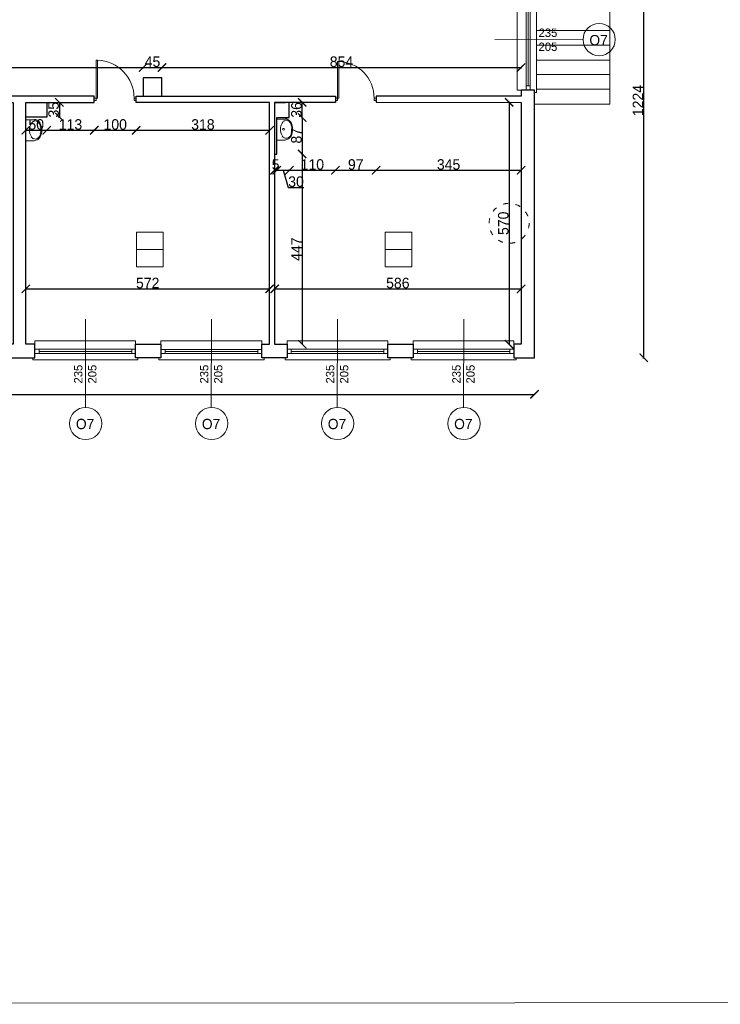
# Model space of a CAD drawing. Header units: centimetres. Extents: x -17621 to 77377, y -18613 to 66.
# Tile 57 of 173: x 14459 to 16126, y -18600 to -16257. Entities that reach past the tile are written whole.
import ezdxf

# ---------------------------------------------------------------- set-up
doc = ezdxf.new("R2010")
doc.units = ezdxf.units.CM
doc.linetypes.add('ACAD_ISO03W100', pattern=[30, 12, -18])
doc.layers.add('0-wymiarowanie rys.CAD', color=5, linetype='Continuous', lineweight=0, true_color=0x0000ff)
for name, color, linetype, lineweight in [('a_drzwi i okna', 2, 'Continuous', 0), ('a_inwentaryzacja', 141, 'Continuous', 0), ('a_niewiadome', 1, 'ACAD_ISO03W100', 0), ('a_wymiarowanie', 211, 'Continuous', 0), ('drzwi', 2, 'Continuous', 0), ('pomieszczenia', 191, 'Continuous', 5)]:
    doc.layers.add(name, color=color, linetype=linetype, lineweight=lineweight)
for name, color, linetype in [('PDF2_A220 ŚCIANY WEWNĘTRZNE', 7, 'Continuous'), ('PDF2_A250 SCHODY', 7, 'Continuous'), ('PDF2_A310 STOLARKA ZEWNĘTRZNA', 7, 'Continuous'), ('PDF2_A720 MEBLE', 7, 'Continuous'), ('PDF3_WIDOKOWA', 7, 'Continuous')]:
    doc.layers.add(name, color=color, linetype=linetype)
doc.styles.add('PDF Century Gothic', font='GOTHIC.TTF')
doc.dimstyles.new('ISO-25', dxfattribs={"dimtxt": 25, "dimasz": 20, "dimexe": 0.6, "dimexo": 0.375, "dimtad": 1, "dimdec": 0, "dimtxsty": 'PDF Century Gothic', "dimblk": 'ARCHTICK', "dimcen": 2.5, "dimadec": 1, "dimazin": 0, "dimtfac": 1, "dimtdec": 0, "dimtmove": 0, "dimatfit": 3, "dimldrblk": 'ARCHTICK', "dimfxl": 2, "dimfxlon": 1, "dimarcsym": 0})

# ---------------------------------------------------------------- blocks, each defined once
blk = doc.blocks.new('_ArchTick')
at = {"color": 0, "linetype": 'ByBlock', "const_width": 0.15}
blk.add_lwpolyline([(-0.5, -0.5), (0.5, 0.5)], dxfattribs=at)
blk = doc.blocks.new('*D298')
at = {"layer": 'a_wymiarowanie', "color": 0, "lineweight": -2, "transparency": 16777216}
for p, q in [((13280.2, -16372.5), (13280.2, -16369.9)), ((13280.2, -16370.5), (14752.2, -16370.5)), ((14752.2, -16372.5), (14752.2, -16369.9))]:
    blk.add_line(p, q, dxfattribs=at)
at = {"layer": 'Defpoints', "color": 0, "transparency": 16777216}
for p in [(14752.2, -16370.5), (14752.2, -16395), (13280.2, -16409)]:
    blk.add_point(p, dxfattribs=at)
at = {"layer": 'a_wymiarowanie', "color": 0, "lineweight": -2, "transparency": 16777216, "xscale": 20, "yscale": 20, "zscale": 20, "rotation": 180}
blk.add_blockref('_ArchTick', (13280.2, -16370.5), dxfattribs=at)
at = {"layer": 'a_wymiarowanie', "color": 0, "lineweight": -2, "transparency": 16777216, "xscale": 20, "yscale": 20, "zscale": 20}
blk.add_blockref('_ArchTick', (14752.2, -16370.5), dxfattribs=at)
at = {"layer": 'a_wymiarowanie', "color": 0, "lineweight": 0, "transparency": 16777216, "insert": (14016.2, -16356.8), "char_height": 25, "attachment_point": 5, "style": 'PDF Century Gothic'}
blk.add_mtext('1472', dxfattribs=at)
blk = doc.blocks.new('*D299')
at = {"layer": 'a_wymiarowanie', "color": 0, "lineweight": -2, "transparency": 16777216}
for p, q in [((14752.2, -16372.5), (14752.2, -16369.9)), ((14752.2, -16370.5), (14797.2, -16370.5)), ((14797.2, -16372.5), (14797.2, -16369.9))]:
    blk.add_line(p, q, dxfattribs=at)
at = {"layer": 'Defpoints', "color": 0, "transparency": 16777216}
for p in [(14797.2, -16370.5), (14752.2, -16395), (14797.2, -16395)]:
    blk.add_point(p, dxfattribs=at)
at = {"layer": 'a_wymiarowanie', "color": 0, "lineweight": -2, "transparency": 16777216, "xscale": 20, "yscale": 20, "zscale": 20, "rotation": 180}
blk.add_blockref('_ArchTick', (14752.2, -16370.5), dxfattribs=at)
at = {"layer": 'a_wymiarowanie', "color": 0, "lineweight": -2, "transparency": 16777216, "xscale": 20, "yscale": 20, "zscale": 20}
blk.add_blockref('_ArchTick', (14797.2, -16370.5), dxfattribs=at)
at = {"layer": 'a_wymiarowanie', "color": 0, "lineweight": 0, "transparency": 16777216, "insert": (14774.7, -16356.8), "char_height": 25, "attachment_point": 5, "style": 'PDF Century Gothic'}
blk.add_mtext('45', dxfattribs=at)
blk = doc.blocks.new('*D300')
at = {"layer": 'a_wymiarowanie', "color": 0, "lineweight": -2, "transparency": 16777216}
for p, q in [((14797.2, -16372.5), (14797.2, -16369.9)), ((14797.2, -16370.5), (15651.6, -16370.5)), ((15651.6, -16372.5), (15651.6, -16369.9))]:
    blk.add_line(p, q, dxfattribs=at)
at = {"layer": 'Defpoints', "color": 0, "transparency": 16777216}
for p in [(15651.6, -16370.5), (14797.2, -16395), (15651.6, -16424.7)]:
    blk.add_point(p, dxfattribs=at)
at = {"layer": 'a_wymiarowanie', "color": 0, "lineweight": -2, "transparency": 16777216, "xscale": 20, "yscale": 20, "zscale": 20, "rotation": 180}
blk.add_blockref('_ArchTick', (14797.2, -16370.5), dxfattribs=at)
at = {"layer": 'a_wymiarowanie', "color": 0, "lineweight": -2, "transparency": 16777216, "xscale": 20, "yscale": 20, "zscale": 20}
blk.add_blockref('_ArchTick', (15651.6, -16370.5), dxfattribs=at)
at = {"layer": 'a_wymiarowanie', "color": 0, "lineweight": 0, "transparency": 16777216, "insert": (15224.4, -16356.8), "char_height": 25, "attachment_point": 5, "style": 'PDF Century Gothic'}
blk.add_mtext('854', dxfattribs=at)
blk = doc.blocks.new('*D516')
at = {"layer": 'a_wymiarowanie', "color": 0, "lineweight": -2, "transparency": 16777216}
for p, q in [((15625.2, -16453.4), (15622.6, -16453.4)), ((15623.2, -16453.4), (15623.2, -17029.2)), ((15625.2, -17029.2), (15622.6, -17029.2))]:
    blk.add_line(p, q, dxfattribs=at)
at = {"layer": 'Defpoints', "color": 0, "transparency": 16777216}
for p in [(15651.6, -16453.4), (15623.2, -17029.2), (15651.6, -17029.2)]:
    blk.add_point(p, dxfattribs=at)
at = {"layer": 'a_wymiarowanie', "color": 0, "lineweight": -2, "transparency": 16777216, "xscale": 20, "yscale": 20, "zscale": 20}
for p, rotation in [((15623.2, -16453.4), 90), ((15623.2, -17029.2), 270)]:
    blk.add_blockref('_ArchTick', p, dxfattribs=dict(at, rotation=rotation))
at = {"layer": 'a_wymiarowanie', "color": 0, "lineweight": 0, "transparency": 16777216, "insert": (15609.5, -16741.3), "char_height": 25, "attachment_point": 5, "rotation": 90, "style": 'PDF Century Gothic'}
blk.add_mtext('570', dxfattribs=at)
blk = doc.blocks.new('*D520')
at = {"layer": 'a_wymiarowanie', "color": 0, "linetype": 'Continuous', "lineweight": -2, "transparency": 16777216}
for p, q in [((15065.2, -16899.3), (15065.2, -16896.7)), ((15065.2, -16897.3), (15651.6, -16897.3)), ((15651.6, -16899.3), (15651.6, -16896.7))]:
    blk.add_line(p, q, dxfattribs=at)
at = {"layer": 'Defpoints', "color": 0, "linetype": 'Continuous', "transparency": 16777216}
for p in [(15651.6, -16897.3), (15065.2, -17029.2), (15651.6, -17029.2)]:
    blk.add_point(p, dxfattribs=at)
at = {"layer": 'a_wymiarowanie', "color": 0, "linetype": 'Continuous', "lineweight": -2, "transparency": 16777216, "xscale": 20, "yscale": 20, "zscale": 20, "rotation": 180}
blk.add_blockref('_ArchTick', (15065.2, -16897.3), dxfattribs=at)
at = {"layer": 'a_wymiarowanie', "color": 0, "linetype": 'Continuous', "lineweight": -2, "transparency": 16777216, "xscale": 20, "yscale": 20, "zscale": 20}
blk.add_blockref('_ArchTick', (15651.6, -16897.3), dxfattribs=at)
at = {"layer": 'a_wymiarowanie', "color": 0, "linetype": 'Continuous', "lineweight": 0, "transparency": 16777216, "insert": (15358.4, -16883.6), "char_height": 25, "attachment_point": 5, "style": 'PDF Century Gothic'}
blk.add_mtext('586', dxfattribs=at)
blk = doc.blocks.new('*D521')
at = {"layer": 'a_wymiarowanie', "color": 0, "linetype": 'Continuous', "lineweight": -2, "transparency": 16777216}
for p, q in [((14473, -16899.3), (14473, -16896.7)), ((14473, -16897.3), (15053.4, -16897.3)), ((15053.4, -16899.3), (15053.4, -16896.7))]:
    blk.add_line(p, q, dxfattribs=at)
at = {"layer": 'Defpoints', "color": 0, "linetype": 'Continuous', "transparency": 16777216}
for p in [(15053.4, -16897.3), (14473, -17029.2), (15053.4, -17029.2)]:
    blk.add_point(p, dxfattribs=at)
at = {"layer": 'a_wymiarowanie', "color": 0, "linetype": 'Continuous', "lineweight": -2, "transparency": 16777216, "xscale": 20, "yscale": 20, "zscale": 20, "rotation": 180}
blk.add_blockref('_ArchTick', (14473, -16897.3), dxfattribs=at)
at = {"layer": 'a_wymiarowanie', "color": 0, "linetype": 'Continuous', "lineweight": -2, "transparency": 16777216, "xscale": 20, "yscale": 20, "zscale": 20}
blk.add_blockref('_ArchTick', (15053.4, -16897.3), dxfattribs=at)
at = {"layer": 'a_wymiarowanie', "color": 0, "linetype": 'Continuous', "lineweight": 0, "transparency": 16777216, "insert": (14763.2, -16883.6), "char_height": 25, "attachment_point": 5, "style": 'PDF Century Gothic'}
blk.add_mtext('572', dxfattribs=at)
blk = doc.blocks.new('*D522')
at = {"layer": 'a_wymiarowanie', "color": 0, "linetype": 'Continuous', "lineweight": -2, "transparency": 16777216}
for p, q in [((15128.9, -16453.4), (15131.5, -16453.4)), ((15130.9, -16489.4), (15130.9, -16453.4)), ((15128.9, -16489.4), (15131.5, -16489.4))]:
    blk.add_line(p, q, dxfattribs=at)
at = {"layer": 'Defpoints', "color": 0, "linetype": 'Continuous', "transparency": 16777216}
for p in [(15100.2, -16453.4), (15130.9, -16453.4), (15100.2, -16489.4)]:
    blk.add_point(p, dxfattribs=at)
at = {"layer": 'a_wymiarowanie', "color": 0, "linetype": 'Continuous', "lineweight": -2, "transparency": 16777216, "xscale": 20, "yscale": 20, "zscale": 20}
for p, rotation in [((15130.9, -16453.4), 90), ((15130.9, -16489.4), 270)]:
    blk.add_blockref('_ArchTick', p, dxfattribs=dict(at, rotation=rotation))
at = {"layer": 'a_wymiarowanie', "color": 0, "linetype": 'Continuous', "lineweight": 0, "transparency": 16777216, "insert": (15117.2, -16471.4), "char_height": 25, "attachment_point": 5, "rotation": 90, "style": 'PDF Century Gothic'}
blk.add_mtext('36', dxfattribs=at)
blk = doc.blocks.new('*D523')
at = {"layer": 'a_wymiarowanie', "color": 0, "linetype": 'Continuous', "lineweight": -2, "transparency": 16777216}
for p, q in [((15128.9, -16489.4), (15131.5, -16489.4)), ((15130.9, -16489.4), (15130.9, -16576.4)), ((15128.9, -16576.4), (15131.5, -16576.4))]:
    blk.add_line(p, q, dxfattribs=at)
at = {"layer": 'Defpoints', "color": 0, "linetype": 'Continuous', "transparency": 16777216}
for p in [(15070.2, -16489.4), (15070.2, -16576.4), (15130.9, -16576.4)]:
    blk.add_point(p, dxfattribs=at)
at = {"layer": 'a_wymiarowanie', "color": 0, "linetype": 'Continuous', "lineweight": -2, "transparency": 16777216, "xscale": 20, "yscale": 20, "zscale": 20}
for p, rotation in [((15130.9, -16489.4), 90), ((15130.9, -16576.4), 270)]:
    blk.add_blockref('_ArchTick', p, dxfattribs=dict(at, rotation=rotation))
at = {"layer": 'a_wymiarowanie', "color": 0, "linetype": 'Continuous', "lineweight": 0, "transparency": 16777216, "insert": (15117.2, -16532.9), "char_height": 25, "attachment_point": 5, "rotation": 90, "style": 'PDF Century Gothic'}
blk.add_mtext('87', dxfattribs=at)
blk = doc.blocks.new('*D524')
at = {"layer": 'a_wymiarowanie', "color": 0, "linetype": 'Continuous', "lineweight": -2, "transparency": 16777216}
for p, q in [((15065.2, -16613.1), (15065.2, -16615.7)), ((15070.2, -16613.1), (15070.2, -16615.7)), ((15065.2, -16615.1), (15070.2, -16615.1))]:
    blk.add_line(p, q, dxfattribs=at)
at = {"layer": 'Defpoints', "color": 0, "linetype": 'Continuous', "transparency": 16777216}
for p in [(15065.2, -16576.4), (15070.2, -16576.4), (15070.2, -16615.1)]:
    blk.add_point(p, dxfattribs=at)
at = {"layer": 'a_wymiarowanie', "color": 0, "linetype": 'Continuous', "lineweight": -2, "transparency": 16777216, "xscale": 20, "yscale": 20, "zscale": 20, "rotation": 180}
blk.add_blockref('_ArchTick', (15065.2, -16615.1), dxfattribs=at)
at = {"layer": 'a_wymiarowanie', "color": 0, "linetype": 'Continuous', "lineweight": -2, "transparency": 16777216, "xscale": 20, "yscale": 20, "zscale": 20}
blk.add_blockref('_ArchTick', (15070.2, -16615.1), dxfattribs=at)
at = {"layer": 'a_wymiarowanie', "color": 0, "linetype": 'Continuous', "lineweight": 0, "transparency": 16777216, "insert": (15067.7, -16601.7), "char_height": 25, "attachment_point": 5, "style": 'PDF Century Gothic'}
blk.add_mtext('5', dxfattribs=at)
blk = doc.blocks.new('*D142')
at = {"layer": 'a_wymiarowanie', "color": 0, "linetype": 'Continuous', "lineweight": -2, "transparency": 16777216}
for p, q in [((15070.2, -16613.1), (15070.2, -16615.7)), ((15100.2, -16613.1), (15100.2, -16615.7)), ((15070.2, -16615.1), (15100.2, -16615.1)), ((15085.2, -16615.1), (15097.5, -16656.1)), ((15097.5, -16656.1), (15135, -16656.1))]:
    blk.add_line(p, q, dxfattribs=at)
at = {"layer": 'Defpoints', "color": 0, "linetype": 'Continuous', "transparency": 16777216}
for p in [(15100.2, -16489.4), (15070.2, -16576.4), (15100.2, -16615.1)]:
    blk.add_point(p, dxfattribs=at)
at = {"layer": 'a_wymiarowanie', "color": 0, "linetype": 'Continuous', "lineweight": -2, "transparency": 16777216, "xscale": 20, "yscale": 20, "zscale": 20, "rotation": 180}
blk.add_blockref('_ArchTick', (15070.2, -16615.1), dxfattribs=at)
at = {"layer": 'a_wymiarowanie', "color": 0, "linetype": 'Continuous', "lineweight": -2, "transparency": 16777216, "xscale": 20, "yscale": 20, "zscale": 20}
blk.add_blockref('_ArchTick', (15100.2, -16615.1), dxfattribs=at)
at = {"layer": 'a_wymiarowanie', "color": 0, "linetype": 'Continuous', "lineweight": 0, "transparency": 16777216, "insert": (15116.2, -16642.3), "char_height": 25, "attachment_point": 5, "style": 'PDF Century Gothic'}
blk.add_mtext('30', dxfattribs=at)
blk = doc.blocks.new('*D525')
at = {"layer": 'a_wymiarowanie', "color": 0, "linetype": 'Continuous', "lineweight": -2, "transparency": 16777216}
for p, q in [((15100.2, -16613.1), (15100.2, -16615.7)), ((15209.8, -16613.1), (15209.8, -16615.7)), ((15100.2, -16615.1), (15209.8, -16615.1))]:
    blk.add_line(p, q, dxfattribs=at)
at = {"layer": 'Defpoints', "color": 0, "linetype": 'Continuous', "transparency": 16777216}
for p in [(15209.8, -16453.4), (15100.2, -16489.4), (15209.8, -16615.1)]:
    blk.add_point(p, dxfattribs=at)
at = {"layer": 'a_wymiarowanie', "color": 0, "linetype": 'Continuous', "lineweight": -2, "transparency": 16777216, "xscale": 20, "yscale": 20, "zscale": 20, "rotation": 180}
blk.add_blockref('_ArchTick', (15100.2, -16615.1), dxfattribs=at)
at = {"layer": 'a_wymiarowanie', "color": 0, "linetype": 'Continuous', "lineweight": -2, "transparency": 16777216, "xscale": 20, "yscale": 20, "zscale": 20}
blk.add_blockref('_ArchTick', (15209.8, -16615.1), dxfattribs=at)
at = {"layer": 'a_wymiarowanie', "color": 0, "linetype": 'Continuous', "lineweight": 0, "transparency": 16777216, "insert": (15155, -16601.4), "char_height": 25, "attachment_point": 5, "style": 'PDF Century Gothic'}
blk.add_mtext('110', dxfattribs=at)
blk = doc.blocks.new('*D526')
at = {"layer": 'a_wymiarowanie', "color": 0, "linetype": 'Continuous', "lineweight": -2, "transparency": 16777216}
for p, q in [((15209.8, -16613.1), (15209.8, -16615.7)), ((15306.8, -16613.1), (15306.8, -16615.7)), ((15209.8, -16615.1), (15306.8, -16615.1))]:
    blk.add_line(p, q, dxfattribs=at)
at = {"layer": 'Defpoints', "color": 0, "linetype": 'Continuous', "transparency": 16777216}
for p in [(15209.8, -16453.4), (15306.8, -16452.8), (15306.8, -16615.1)]:
    blk.add_point(p, dxfattribs=at)
at = {"layer": 'a_wymiarowanie', "color": 0, "linetype": 'Continuous', "lineweight": -2, "transparency": 16777216, "xscale": 20, "yscale": 20, "zscale": 20, "rotation": 180}
blk.add_blockref('_ArchTick', (15209.8, -16615.1), dxfattribs=at)
at = {"layer": 'a_wymiarowanie', "color": 0, "linetype": 'Continuous', "lineweight": -2, "transparency": 16777216, "xscale": 20, "yscale": 20, "zscale": 20}
blk.add_blockref('_ArchTick', (15306.8, -16615.1), dxfattribs=at)
at = {"layer": 'a_wymiarowanie', "color": 0, "linetype": 'Continuous', "lineweight": 0, "transparency": 16777216, "insert": (15258.3, -16601.4), "char_height": 25, "attachment_point": 5, "style": 'PDF Century Gothic'}
blk.add_mtext('97', dxfattribs=at)
blk = doc.blocks.new('*D143')
at = {"layer": 'a_wymiarowanie', "color": 0, "linetype": 'Continuous', "lineweight": -2, "transparency": 16777216}
for p, q in [((15306.8, -16613.1), (15306.8, -16615.7)), ((15651.6, -16613.1), (15651.6, -16615.7)), ((15306.8, -16615.1), (15651.6, -16615.1))]:
    blk.add_line(p, q, dxfattribs=at)
at = {"layer": 'Defpoints', "color": 0, "linetype": 'Continuous', "transparency": 16777216}
for p in [(15306.8, -16452.8), (15651.6, -16453.4), (15651.6, -16615.1)]:
    blk.add_point(p, dxfattribs=at)
at = {"layer": 'a_wymiarowanie', "color": 0, "linetype": 'Continuous', "lineweight": -2, "transparency": 16777216, "xscale": 20, "yscale": 20, "zscale": 20, "rotation": 180}
blk.add_blockref('_ArchTick', (15306.8, -16615.1), dxfattribs=at)
at = {"layer": 'a_wymiarowanie', "color": 0, "linetype": 'Continuous', "lineweight": -2, "transparency": 16777216, "xscale": 20, "yscale": 20, "zscale": 20}
blk.add_blockref('_ArchTick', (15651.6, -16615.1), dxfattribs=at)
at = {"layer": 'a_wymiarowanie', "color": 0, "linetype": 'Continuous', "lineweight": 0, "transparency": 16777216, "insert": (15479.2, -16601.4), "char_height": 25, "attachment_point": 5, "style": 'PDF Century Gothic'}
blk.add_mtext('345', dxfattribs=at)
blk = doc.blocks.new('*D144')
at = {"layer": 'a_wymiarowanie', "color": 0, "linetype": 'Continuous', "lineweight": -2, "transparency": 16777216}
for p, q in [((15130.9, -16576.4), (15131.5, -16576.4)), ((15130.9, -16576.4), (15130.9, -17029.2)), ((15130.9, -17029.2), (15131.5, -17029.2))]:
    blk.add_line(p, q, dxfattribs=at)
at = {"layer": 'Defpoints', "color": 0, "linetype": 'Continuous', "transparency": 16777216}
for p in [(15130.9, -16576.4), (15130.9, -17029.2), (15130.9, -17029.2)]:
    blk.add_point(p, dxfattribs=at)
at = {"layer": 'a_wymiarowanie', "color": 0, "linetype": 'Continuous', "lineweight": -2, "transparency": 16777216, "xscale": 20, "yscale": 20, "zscale": 20}
for p, rotation in [((15130.9, -16576.4), 90), ((15130.9, -17029.2), 270)]:
    blk.add_blockref('_ArchTick', p, dxfattribs=dict(at, rotation=rotation))
at = {"layer": 'a_wymiarowanie', "color": 0, "linetype": 'Continuous', "lineweight": 0, "transparency": 16777216, "insert": (15117.2, -16802.8), "char_height": 25, "attachment_point": 5, "rotation": 90, "style": 'PDF Century Gothic'}
blk.add_mtext('447', dxfattribs=at)
blk = doc.blocks.new('*D527')
at = {"layer": 'a_wymiarowanie', "color": 0, "linetype": 'Continuous', "lineweight": -2, "transparency": 16777216}
for p, q in [((14473, -16517.9), (14473, -16520.5)), ((14473, -16519.9), (14523, -16519.9)), ((14523, -16517.9), (14523, -16520.5))]:
    blk.add_line(p, q, dxfattribs=at)
at = {"layer": 'Defpoints', "color": 0, "linetype": 'Continuous', "transparency": 16777216}
for p in [(14473, -16488.4), (14523, -16488.4), (14523, -16519.9)]:
    blk.add_point(p, dxfattribs=at)
at = {"layer": 'a_wymiarowanie', "color": 0, "linetype": 'Continuous', "lineweight": -2, "transparency": 16777216, "xscale": 20, "yscale": 20, "zscale": 20, "rotation": 180}
blk.add_blockref('_ArchTick', (14473, -16519.9), dxfattribs=at)
at = {"layer": 'a_wymiarowanie', "color": 0, "linetype": 'Continuous', "lineweight": -2, "transparency": 16777216, "xscale": 20, "yscale": 20, "zscale": 20}
blk.add_blockref('_ArchTick', (14523, -16519.9), dxfattribs=at)
at = {"layer": 'a_wymiarowanie', "color": 0, "linetype": 'Continuous', "lineweight": 0, "transparency": 16777216, "insert": (14498, -16506.2), "char_height": 25, "attachment_point": 5, "style": 'PDF Century Gothic'}
blk.add_mtext('50', dxfattribs=at)
blk = doc.blocks.new('*D528')
at = {"layer": 'a_wymiarowanie', "color": 0, "linetype": 'Continuous', "lineweight": -2, "transparency": 16777216}
for p, q in [((14523, -16517.9), (14523, -16520.5)), ((14523, -16519.9), (14636, -16519.9)), ((14636, -16517.9), (14636, -16520.5))]:
    blk.add_line(p, q, dxfattribs=at)
at = {"layer": 'Defpoints', "color": 0, "linetype": 'Continuous', "transparency": 16777216}
for p in [(14636, -16453.4), (14523, -16488.4), (14636, -16519.9)]:
    blk.add_point(p, dxfattribs=at)
at = {"layer": 'a_wymiarowanie', "color": 0, "linetype": 'Continuous', "lineweight": -2, "transparency": 16777216, "xscale": 20, "yscale": 20, "zscale": 20, "rotation": 180}
blk.add_blockref('_ArchTick', (14523, -16519.9), dxfattribs=at)
at = {"layer": 'a_wymiarowanie', "color": 0, "linetype": 'Continuous', "lineweight": -2, "transparency": 16777216, "xscale": 20, "yscale": 20, "zscale": 20}
blk.add_blockref('_ArchTick', (14636, -16519.9), dxfattribs=at)
at = {"layer": 'a_wymiarowanie', "color": 0, "linetype": 'Continuous', "lineweight": 0, "transparency": 16777216, "insert": (14579.5, -16506.2), "char_height": 25, "attachment_point": 5, "style": 'PDF Century Gothic'}
blk.add_mtext('113', dxfattribs=at)
blk = doc.blocks.new('*D529')
at = {"layer": 'a_wymiarowanie', "color": 0, "linetype": 'Continuous', "lineweight": -2, "transparency": 16777216}
for p, q in [((14636, -16517.9), (14636, -16520.5)), ((14636, -16519.9), (14735.8, -16519.9)), ((14735.8, -16517.9), (14735.8, -16520.5))]:
    blk.add_line(p, q, dxfattribs=at)
at = {"layer": 'Defpoints', "color": 0, "linetype": 'Continuous', "transparency": 16777216}
for p in [(14636, -16453.4), (14735.8, -16453.4), (14735.8, -16519.9)]:
    blk.add_point(p, dxfattribs=at)
at = {"layer": 'a_wymiarowanie', "color": 0, "linetype": 'Continuous', "lineweight": -2, "transparency": 16777216, "xscale": 20, "yscale": 20, "zscale": 20, "rotation": 180}
blk.add_blockref('_ArchTick', (14636, -16519.9), dxfattribs=at)
at = {"layer": 'a_wymiarowanie', "color": 0, "linetype": 'Continuous', "lineweight": -2, "transparency": 16777216, "xscale": 20, "yscale": 20, "zscale": 20}
blk.add_blockref('_ArchTick', (14735.8, -16519.9), dxfattribs=at)
at = {"layer": 'a_wymiarowanie', "color": 0, "linetype": 'Continuous', "lineweight": 0, "transparency": 16777216, "insert": (14685.9, -16506.2), "char_height": 25, "attachment_point": 5, "style": 'PDF Century Gothic'}
blk.add_mtext('100', dxfattribs=at)
blk = doc.blocks.new('*D530')
at = {"layer": 'a_wymiarowanie', "color": 0, "linetype": 'Continuous', "lineweight": -2, "transparency": 16777216}
for p, q in [((14735.8, -16517.9), (14735.8, -16520.5)), ((14735.8, -16519.9), (15053.4, -16519.9)), ((15053.4, -16517.9), (15053.4, -16520.5))]:
    blk.add_line(p, q, dxfattribs=at)
at = {"layer": 'Defpoints', "color": 0, "linetype": 'Continuous', "transparency": 16777216}
for p in [(14735.8, -16453.4), (15053.4, -16453.4), (15053.4, -16519.9)]:
    blk.add_point(p, dxfattribs=at)
at = {"layer": 'a_wymiarowanie', "color": 0, "linetype": 'Continuous', "lineweight": -2, "transparency": 16777216, "xscale": 20, "yscale": 20, "zscale": 20, "rotation": 180}
blk.add_blockref('_ArchTick', (14735.8, -16519.9), dxfattribs=at)
at = {"layer": 'a_wymiarowanie', "color": 0, "linetype": 'Continuous', "lineweight": -2, "transparency": 16777216, "xscale": 20, "yscale": 20, "zscale": 20}
blk.add_blockref('_ArchTick', (15053.4, -16519.9), dxfattribs=at)
at = {"layer": 'a_wymiarowanie', "color": 0, "linetype": 'Continuous', "lineweight": 0, "transparency": 16777216, "insert": (14894.6, -16506.2), "char_height": 25, "attachment_point": 5, "style": 'PDF Century Gothic'}
blk.add_mtext('318', dxfattribs=at)
blk = doc.blocks.new('*D531')
at = {"layer": 'a_wymiarowanie', "color": 0, "linetype": 'Continuous', "lineweight": -2, "transparency": 16777216}
for p, q in [((14551.1, -16453.4), (14553.7, -16453.4)), ((14553.1, -16453.4), (14553.1, -16488.4)), ((14551.1, -16488.4), (14553.7, -16488.4))]:
    blk.add_line(p, q, dxfattribs=at)
at = {"layer": 'Defpoints', "color": 0, "linetype": 'Continuous', "transparency": 16777216}
for p in [(14523, -16453.4), (14523, -16488.4), (14553.1, -16488.4)]:
    blk.add_point(p, dxfattribs=at)
at = {"layer": 'a_wymiarowanie', "color": 0, "linetype": 'Continuous', "lineweight": -2, "transparency": 16777216, "xscale": 20, "yscale": 20, "zscale": 20}
for p, rotation in [((14553.1, -16453.4), 90), ((14553.1, -16488.4), 270)]:
    blk.add_blockref('_ArchTick', p, dxfattribs=dict(at, rotation=rotation))
at = {"layer": 'a_wymiarowanie', "color": 0, "linetype": 'Continuous', "lineweight": 0, "transparency": 16777216, "insert": (14539.4, -16470.9), "char_height": 25, "attachment_point": 5, "rotation": 90, "style": 'PDF Century Gothic'}
blk.add_mtext('35', dxfattribs=at)
blk = doc.blocks.new('*D1053')
at = {"layer": '0-wymiarowanie rys.CAD', "color": 0, "linetype": 'Continuous', "lineweight": -2, "transparency": 16777216}
for p, q in [((6824.3, -17146.4), (6824.3, -17149)), ((6824.3, -17148.4), (15683.7, -17148.4)), ((15683.7, -17146.4), (15683.7, -17149))]:
    blk.add_line(p, q, dxfattribs=at)
at = {"layer": 'Defpoints', "color": 0, "linetype": 'Continuous', "transparency": 16777216}
for p in [(6824.3, -17061.3), (15683.7, -17061.3), (15683.7, -17148.4)]:
    blk.add_point(p, dxfattribs=at)
at = {"layer": '0-wymiarowanie rys.CAD', "color": 0, "linetype": 'Continuous', "lineweight": -2, "transparency": 16777216, "xscale": 20, "yscale": 20, "zscale": 20, "rotation": 180}
blk.add_blockref('_ArchTick', (6824.3, -17148.4), dxfattribs=at)
at = {"layer": '0-wymiarowanie rys.CAD', "color": 0, "linetype": 'Continuous', "lineweight": -2, "transparency": 16777216, "xscale": 20, "yscale": 20, "zscale": 20}
blk.add_blockref('_ArchTick', (15683.7, -17148.4), dxfattribs=at)
at = {"layer": '0-wymiarowanie rys.CAD', "color": 0, "linetype": 'Continuous', "transparency": 16777216, "insert": (11254, -17134.6), "char_height": 25, "attachment_point": 5, "style": 'PDF Century Gothic'}
blk.add_mtext('8859', dxfattribs=at)
blk = doc.blocks.new('*D1054')
at = {"layer": '0-wymiarowanie rys.CAD', "color": 0, "linetype": 'Continuous', "lineweight": -2, "transparency": 16777216}
for p, q in [((15941.4, -15837.1), (15944, -15837.1)), ((15943.4, -17061.3), (15943.4, -15837.1)), ((15941.4, -17061.3), (15944, -17061.3))]:
    blk.add_line(p, q, dxfattribs=at)
at = {"layer": 'Defpoints', "color": 0, "linetype": 'Continuous', "transparency": 16777216}
for p in [(15683.7, -15837.1), (15943.4, -15837.1), (15683.7, -17061.3)]:
    blk.add_point(p, dxfattribs=at)
at = {"layer": '0-wymiarowanie rys.CAD', "color": 0, "linetype": 'Continuous', "lineweight": -2, "transparency": 16777216, "xscale": 20, "yscale": 20, "zscale": 20}
for p, rotation in [((15943.4, -15837.1), 90), ((15943.4, -17061.3), 270)]:
    blk.add_blockref('_ArchTick', p, dxfattribs=dict(at, rotation=rotation))
at = {"layer": '0-wymiarowanie rys.CAD', "color": 0, "linetype": 'Continuous', "transparency": 16777216, "insert": (15929.9, -16449.2), "char_height": 25, "attachment_point": 5, "rotation": 90, "style": 'PDF Century Gothic'}
blk.add_mtext('1224', dxfattribs=at)

msp = doc.modelspace()

# ---------------------------------------------------------------- linework, layer by layer
at = {"layer": 'a_drzwi i okna'}
for p, q in [((15799, -16304.7), (15588.9, -16304.2)), ((14615.4, -16969.2), (14614.9, -17179.4)), ((14915.2, -16969.2), (14914.6, -17179.4)), ((15214.9, -16969.2), (15214.3, -17179.4)), ((15515.4, -16969.2), (15514.9, -17179.4))]:
    msp.add_line(p, q, dxfattribs=at)
for centre in [(15837.5, -16304.1), (14615.7, -17217.8), (14915.4, -17217.8), (15215.1, -17217.8), (15515.7, -17217.8)]:
    msp.add_circle(centre, 38.4, dxfattribs=at)
at = {"layer": 'a_inwentaryzacja', "lineweight": 25}
for p, q in [((14735.8, -16439), (15209.8, -16439)), ((14735.8, -16453.4), (14735.8, -16439)), ((15209.8, -16439), (15209.8, -16453.4)), ((15053.4, -16453.4), (14735.8, -16453.4)), ((15053.4, -17029.2), (15053.4, -16453.4)), ((15209.8, -16453.4), (15065.2, -16453.4)), ((15065.2, -16453.4), (15065.2, -17029.2)), ((15035.2, -17061.3), (15035.2, -17029.2)), ((15035.2, -17029.2), (15053.4, -17029.2)), ((15065.2, -17029.2), (15095.3, -17029.2)), ((15095.3, -17029.2), (15095.3, -17061.3)), ((15095.3, -17061.3), (15035.2, -17061.3))]:
    msp.add_line(p, q, dxfattribs=at)
for points in [[(14752.2, -16439), (14797.2, -16439), (14797.2, -16395), (14752.2, -16395)], [(15306.8, -16452.8), (15651.6, -16453.4), (15651.6, -17029.2), (15634.6, -17029.2), (15634.6, -17061.3), (15683.7, -17061.3), (15683.7, -16424.7), (15651.6, -16424.7), (15651.6, -16439), (15306.8, -16438.4)], [(14495, -17061.3), (14495, -17029.2), (14473, -17029.2), (14473, -16453.4), (14636, -16453.4), (14636, -16439), (13758.4, -16439), (13758.4, -16453.4), (14443.3, -16453.4), (14443.3, -17029.2), (14434.9, -17029.2), (14434.9, -17061.3)], [(14734.6, -17029.2), (14794.7, -17029.2), (14794.7, -17061.3), (14734.6, -17061.3)], [(15334.9, -17029.2), (15395, -17029.2), (15395, -17061.3), (15334.9, -17061.3)]]:
    msp.add_lwpolyline(points, close=True, dxfattribs=at)
at = {"layer": 'a_inwentaryzacja', "linetype": 'Continuous', "lineweight": 25}
msp.add_lwpolyline([(14473, -16453.4), (14523, -16453.4), (14523, -16488.4), (14473, -16488.4)], close=True, dxfattribs=at)
for points in [[(15065.2, -16453.4), (15090.8, -16453.4)], [(15065.2, -16576.4), (15070.2, -16576.4), (15070.2, -16489.4), (15100.2, -16489.4), (15100.2, -16453.4), (15065.2, -16453.4), (15065.2, -16576.4)]]:
    msp.add_lwpolyline(points, dxfattribs=at)
at = {"layer": 'a_inwentaryzacja', "lineweight": 25}
for points in [[(14794.7, -17061.3), (14734.6, -17061.3)], [(15395, -17061.3), (15334.9, -17061.3)]]:
    msp.add_lwpolyline(points, dxfattribs=at)
at = {"layer": 'a_niewiadome'}
msp.add_circle((15623.2, -16741.3), 47.6, dxfattribs=at)
at = {"layer": 'drzwi'}
for points in [[(14641, -16443.1), (14636, -16443.1), (14636, -16449.4), (14641, -16449.4), (14641, -16443.1), (14644, -16443.1), (14644, -16353.4), (14641, -16353.3), (14641, -16443.1)], [(15215, -16443.2), (15210.2, -16443.2), (15210.2, -16449.3), (15215, -16449.3), (15215, -16443.2), (15217.9, -16443.2), (15217.9, -16356.3), (15215, -16356.3), (15215, -16443.2)]]:
    msp.add_lwpolyline(points, dxfattribs=at)
for points in [[(14730.8, -16443.1), (14735.8, -16443.1), (14735.8, -16449.4), (14730.8, -16449.4)], [(15302, -16443.2), (15306.8, -16443.2), (15306.8, -16449.3), (15302, -16449.3)]]:
    msp.add_lwpolyline(points, close=True, dxfattribs=at)
for centre, radius in [((14641.1, -16442.9), 89.7), ((15215.2, -16443), 86.8)]:
    msp.add_arc(centre, radius, 359.8945, 88.1637, dxfattribs=at)
at = {"layer": 'PDF2_A220 ŚCIANY WEWNĘTRZNE', "lineweight": 25}
for points in [[(14734.6, -17029.2), (14794.7, -17029.2)], [(15334.9, -17029.2), (15395, -17029.2)]]:
    msp.add_lwpolyline(points, dxfattribs=at)
at = {"layer": 'PDF2_A250 SCHODY', "lineweight": 5}
for points in [[(15683.7, -15837.1), (15863.2, -15837.1), (15863.2, -16177.4), (15683.7, -16177.4), (15863.2, -16177.4), (15863.2, -16457.7), (15683.7, -16457.7), (15863.2, -16457.7)], [(15688, -16282.4), (15863.2, -16282.4)], [(15688, -16317.1), (15863.2, -16317.1)], [(15688, -16352.7), (15863.2, -16352.7)], [(15688, -16387.4), (15863.2, -16387.4)], [(15688, -16422.1), (15863.2, -16422.1)]]:
    msp.add_lwpolyline(points, dxfattribs=at)
at = {"layer": 'PDF2_A310 STOLARKA ZEWNĘTRZNA', "lineweight": 5}
for points in [[(15642.3, -16424.7), (15683.7, -16424.7), (15683.7, -16429.7), (15688, -16429.7), (15688, -16184.2), (15688, -16179.1), (15683.7, -16179.1), (15683.7, -16184.2), (15642.3, -16184.2)], [(15663.4, -16424.7), (15663.4, -16414.5), (15663.4, -16194.4), (15663.4, -16184.2), (15673.6, -16184.2), (15673.6, -16194.4), (15673.6, -16414.5), (15673.6, -16424.7)], [(14495, -17020.7), (14495, -17061.3), (14490, -17061.3), (14490, -17066.4), (14734.6, -17066.4), (14739.7, -17066.4), (14739.7, -17061.3), (14734.6, -17061.3), (14734.6, -17020.7)], [(14794.7, -17020.7), (14794.7, -17061.3), (14789.7, -17061.3), (14789.7, -17066.4), (15035.2, -17066.4), (15040.3, -17066.4), (15040.3, -17061.3), (15035.2, -17061.3), (15035.2, -17020.7)], [(15095.3, -17020.7), (15095.3, -17061.3), (15090.2, -17061.3), (15090.2, -17066.4), (15334.9, -17066.4), (15340, -17066.4), (15340, -17061.3), (15334.9, -17061.3), (15334.9, -17020.7)], [(15395, -17020.7), (15395, -17061.3), (15390, -17061.3), (15390, -17066.4), (15634.6, -17066.4), (15639.7, -17066.4), (15639.7, -17061.3), (15634.6, -17061.3), (15634.6, -17020.7)], [(14495, -17041), (14505.2, -17041), (14725.3, -17041), (14734.6, -17041), (14734.6, -17051.2), (14725.3, -17051.2), (14505.2, -17051.2), (14495, -17051.2)], [(14794.7, -17041.9), (14804.9, -17041.9), (15025, -17041.9), (15035.2, -17041.9), (15035.2, -17051.2), (15025, -17051.2), (14804.9, -17051.2), (14794.7, -17051.2)], [(15095.3, -17041), (15104.6, -17041), (15324.8, -17041), (15334.9, -17041), (15334.9, -17051.2), (15324.8, -17051.2), (15104.6, -17051.2), (15095.3, -17051.2)], [(15395, -17041), (15405.2, -17041), (15625.3, -17041), (15634.6, -17041), (15634.6, -17051.2), (15625.3, -17051.2), (15405.2, -17051.2), (15395, -17051.2)]]:
    msp.add_lwpolyline(points, close=True, dxfattribs=at)
for points in [[(15668.5, -16414.5), (15668.5, -16194.4)], [(15673.6, -16414.5), (15663.4, -16414.5)], [(14505.2, -17051.2), (14505.2, -17041)], [(14505.2, -17046.1), (14725.3, -17046.1)], [(14725.3, -17051.2), (14725.3, -17041)], [(14804.9, -17051.2), (14804.9, -17041.9)], [(14804.9, -17046.1), (15025, -17046.1)], [(15025, -17051.2), (15025, -17041.9)], [(15104.6, -17051.2), (15104.6, -17041)], [(15104.6, -17046.1), (15324.8, -17046.1)], [(15324.8, -17051.2), (15324.8, -17041)], [(15405.2, -17051.2), (15405.2, -17041)], [(15405.2, -17046.1), (15625.3, -17046.1)], [(15625.3, -17051.2), (15625.3, -17041)]]:
    msp.add_lwpolyline(points, dxfattribs=at)
at = {"layer": 'PDF2_A720 MEBLE', "lineweight": 0}
for points in [[(14493.3, -16545), (14473, -16545), (14473, -16495.1), (14493.3, -16495.1)], [(15090.5, -16543.3), (15070.2, -16543.3), (15070.2, -16493.3), (15090.5, -16493.3)]]:
    msp.add_lwpolyline(points, dxfattribs=at)
for points in [[(14500, -16498.7, 0.138478), (14495.8, -16497.5, 0.138478), (14491.6, -16498.7)], [(15097.2, -16497, 0.138478), (15093, -16495.8, 0.138478), (15088.8, -16497)], [(14483.1, -16510.1, 0.068272), (14481.8, -16519.1, 0.068272), (14483.1, -16528.1)], [(14507.7, -16528.1, 0.068248), (14508.9, -16519.1, 0.068272), (14507.7, -16510.1)], [(14510.1, -16529, 0.068248), (14511.5, -16519.1, 0.068273), (14510.1, -16509.2)], [(15080.3, -16508.4, 0.068272), (15079.1, -16517.4, 0.068272), (15080.3, -16526.4)], [(15104.9, -16526.4, 0.068248), (15106.2, -16517.4, 0.068272), (15104.9, -16508.4)], [(15106.5, -16527.3, 0.068248), (15107.9, -16517.4, 0.068273), (15106.5, -16507.5)], [(14491.6, -16539.5, 0.138479), (14495.8, -16540.7, 0.138478), (14500, -16539.5)], [(15088.8, -16537.8, 0.138479), (15093, -16539, 0.138478), (15097.2, -16537.8)]]:
    msp.add_lwpolyline(points, format="xyb", dxfattribs=at)
for centre in [(14489, -16519.1), (15086.3, -16517.4)]:
    msp.add_circle(centre, 2.12, dxfattribs=at)
for centre, radius, start, end in [((14494.1, -16505.6), 11.4, 58.4711, 90.0072), ((14490.7, -16512.4), 19, 34.0265, 58.471), ((15096.4, -16510.6), 15.7, 121.5434, 145.9882), ((15091.3, -16503.8), 11.4, 58.4711, 90.0072), ((15088.8, -16510.6), 15.7, 34.0263, 58.4712), ((15087.1, -16510.6), 19, 34.0265, 58.471), ((14506, -16516.6), 23.3, 145.9881, 164.3847), ((14499.2, -16512.4), 15.7, 121.5434, 145.9882), ((14491.6, -16512.4), 15.7, 34.0263, 58.4712), ((14485.6, -16516.6), 23.3, 15.6299, 34.0264), ((14484, -16516.6), 26.7, 15.6298, 34.0265), ((15103.2, -16514.8), 23.3, 145.9881, 164.3847), ((15082.9, -16514.8), 23.3, 15.6299, 34.0264), ((15081.2, -16514.8), 26.7, 15.6298, 34.0265), ((14506, -16522.5), 23.3, 195.6299, 214.0264), ((14499.2, -16526.8), 15.7, 214.0263, 238.4712), ((14494.1, -16532.7), 11.4, 270.0128, 301.549), ((14491.6, -16526.8), 15.7, 301.549, 325.9936), ((14490.7, -16526.8), 19, 301.549, 325.9936), ((14485.6, -16522.5), 23.3, 325.9936, 344.3902), ((14484, -16522.5), 26.7, 325.9937, 344.3901), ((15103.2, -16520.8), 23.3, 195.6299, 214.0264), ((15096.4, -16525), 15.7, 214.0263, 238.4712), ((15091.3, -16530.9), 11.4, 270.0128, 301.549), ((15088.8, -16525), 15.7, 301.549, 325.9936), ((15087.1, -16525), 19, 301.549, 325.9936), ((15082.9, -16520.8), 23.3, 325.9936, 344.3902), ((15081.2, -16520.8), 26.7, 325.9937, 344.3901)]:
    msp.add_arc(centre, radius, start, end, dxfattribs=at)
at = {"layer": 'PDF3_WIDOKOWA', "color": 7, "lineweight": 5, "true_color": 0xffffff}
msp.add_lwpolyline([(5177.1, -18600.2), (5177.1, -5675.7), (20865.9, -5670.7), (20865.9, -18595.2)], close=True, dxfattribs=at)
at = {"layer": 'pomieszczenia'}
for p, q in [((14736.9, -16804), (14800, -16804)), ((15328.5, -16804), (15391.6, -16804))]:
    msp.add_line(p, q, dxfattribs=at)
for points in [[(14736.9, -16762.8), (14800, -16762.8), (14800, -16845.1), (14736.9, -16845.1)], [(15328.5, -16762.8), (15391.6, -16762.8), (15391.6, -16845.1), (15328.5, -16845.1)]]:
    msp.add_lwpolyline(points, close=True, dxfattribs=at)

# ---------------------------------------------------------------- texts
at = {"layer": 'a_drzwi i okna', "style": 'PDF Century Gothic'}
for s, width, gutter_width, heights, insert, char_height, attachment_point in [('235\\P205', 179.816, 12.5, [162.8], (15693.3, -16277.8), 20, 1), ('O7', 220.698, 15.3, [199.8], (15814.2, -16318), 24.55, 7), ('O7', 220.698, 15.3, [199.8], (14592.4, -17231.6), 24.55, 7), ('O7', 220.698, 15.3, [199.8], (14892.1, -17231.6), 24.55, 7), ('O7', 220.698, 15.3, [199.8], (15191.8, -17231.6), 24.55, 7), ('O7', 220.698, 15.3, [199.8], (15492.4, -17231.6), 24.55, 7)]:
    msp.add_mtext_dynamic_manual_height_columns(s, width=width, gutter_width=gutter_width, heights=heights, dxfattribs=dict(at, insert=insert, char_height=char_height, attachment_point=attachment_point))
at = {"layer": 'a_drzwi i okna', "char_height": 20, "attachment_point": 1, "rotation": 90, "style": 'PDF Century Gothic'}
for insert in [(14587.9, -17122.6), (14887.6, -17122.6), (15187.3, -17122.6), (15487.9, -17122.6)]:
    msp.add_mtext_dynamic_manual_height_columns('235\\P205', width=179.816, gutter_width=12.5, heights=[162.8], dxfattribs=dict(at, insert=insert))

# ---------------------------------------------------------------- dimensions: what is measured, and where the dimension line sits
at = {"layer": '0-wymiarowanie rys.CAD', "linetype": 'Continuous'}
dim = msp.add_linear_dim(base=(15943.4, -15837.1), p1=(15683.7, -17061.3), p2=(15683.7, -15837.1), angle=90, dimstyle='ISO-25', dxfattribs=at)
dim.commit()
dim.dimension.update_dxf_attribs({"geometry": '*D1054', "text_midpoint": (15929.9, -16449.2)})
dim = msp.add_linear_dim(base=(15683.7, -17148.4), p1=(6824.3, -17061.3), p2=(15683.7, -17061.3), dimstyle='ISO-25', dxfattribs=at)
dim.commit()
dim.dimension.update_dxf_attribs({"geometry": '*D1053', "text_midpoint": (11254, -17134.6)})
at = {"layer": 'a_wymiarowanie', "lineweight": 0}
for base, p1, p2, picture, middle in [((14752.2, -16370.5), (13280.2, -16409), (14752.2, -16395), '*D298', (14016.2, -16356.8)), ((14797.2, -16370.5), (14752.2, -16395), (14797.2, -16395), '*D299', (14774.7, -16356.8)), ((15651.6, -16370.5), (14797.2, -16395), (15651.6, -16424.7), '*D300', (15224.4, -16356.8))]:
    dim = msp.add_linear_dim(base=base, p1=p1, p2=p2, dimstyle='ISO-25', override={"dimtmove": 1}, dxfattribs=at)
    dim.commit()
    dim.dimension.update_dxf_attribs({"geometry": picture, "text_midpoint": middle})
at = {"layer": 'a_wymiarowanie', "linetype": 'Continuous', "lineweight": 0}
for base, p1, p2, picture, middle in [((14553.1, -16488.4), (14523, -16453.4), (14523, -16488.4), '*D531', (14553.1, -16470.9)), ((15130.9, -16453.4), (15100.2, -16489.4), (15100.2, -16453.4), '*D522', (15130.9, -16471.4))]:
    dim = msp.add_linear_dim(base=base, p1=p1, p2=p2, angle=90, dimstyle='ISO-25', dxfattribs=at)
    dim.commit()
    dim.dimension.update_dxf_attribs({"geometry": picture, "text_midpoint": middle, "dimtype": 160})
at = {"layer": 'a_wymiarowanie', "lineweight": 0}
dim = msp.add_linear_dim(base=(15623.2, -17029.2), p1=(15651.6, -16453.4), p2=(15651.6, -17029.2), angle=90, text='570', dimstyle='ISO-25', dxfattribs=at)
dim.commit()
dim.dimension.update_dxf_attribs({"geometry": '*D516', "text_midpoint": (15609.5, -16741.3)})
at = {"layer": 'a_wymiarowanie', "linetype": 'Continuous', "lineweight": 0}
for base, p1, p2, picture, middle in [((14636, -16519.9), (14523, -16488.4), (14636, -16453.4), '*D528', (14579.5, -16506.2)), ((14735.8, -16519.9), (14636, -16453.4), (14735.8, -16453.4), '*D529', (14685.9, -16506.2)), ((15053.4, -16519.9), (14735.8, -16453.4), (15053.4, -16453.4), '*D530', (14894.6, -16506.2)), ((15209.8, -16615.1), (15100.2, -16489.4), (15209.8, -16453.4), '*D525', (15155, -16601.4)), ((15306.8, -16615.1), (15209.8, -16453.4), (15306.8, -16452.8), '*D526', (15258.3, -16601.4)), ((15651.6, -16615.1), (15306.8, -16452.8), (15651.6, -16453.4), '*D143', (15479.2, -16601.4)), ((15100.2, -16615.1), (15070.2, -16576.4), (15100.2, -16489.4), '*D142', (15098.1, -16642.3))]:
    dim = msp.add_linear_dim(base=base, p1=p1, p2=p2, dimstyle='ISO-25', override={"dimtmove": 1}, dxfattribs=at)
    dim.commit()
    dim.dimension.update_dxf_attribs({"geometry": picture, "text_midpoint": middle})
for base, p1, p2, picture, middle in [((14523, -16519.9), (14473, -16488.4), (14523, -16488.4), '*D527', (14498, -16506.2)), ((15651.6, -16897.3), (15065.2, -17029.2), (15651.6, -17029.2), '*D520', (15358.4, -16883.6))]:
    dim = msp.add_linear_dim(base=base, p1=p1, p2=p2, dimstyle='ISO-25', dxfattribs=at)
    dim.commit()
    dim.dimension.update_dxf_attribs({"geometry": picture, "text_midpoint": middle})
dim = msp.add_linear_dim(base=(15130.9, -16576.4), p1=(15070.2, -16489.4), p2=(15070.2, -16576.4), angle=90, dimstyle='ISO-25', dxfattribs=at)
dim.commit()
dim.dimension.update_dxf_attribs({"geometry": '*D523', "text_midpoint": (15117.2, -16532.9)})
dim = msp.add_linear_dim(base=(15130.9, -17029.2), p1=(15130.9, -16576.4), p2=(15130.9, -17029.2), angle=90, text='447', dimstyle='ISO-25', dxfattribs=at)
dim.commit()
dim.dimension.update_dxf_attribs({"geometry": '*D144', "text_midpoint": (15117.2, -16802.8)})
dim = msp.add_linear_dim(base=(15070.2, -16615.1), p1=(15065.2, -16576.4), p2=(15070.2, -16576.4), dimstyle='ISO-25', dxfattribs=at)
dim.commit()
dim.dimension.update_dxf_attribs({"geometry": '*D524', "text_midpoint": (15067.7, -16615.1), "dimtype": 160})
dim = msp.add_linear_dim(base=(15053.4, -16897.3), p1=(14473, -17029.2), p2=(15053.4, -17029.2), text='572', dimstyle='ISO-25', dxfattribs=at)
dim.commit()
dim.dimension.update_dxf_attribs({"geometry": '*D521', "text_midpoint": (14763.2, -16883.6)})

doc.saveas('drawing.dxf')
